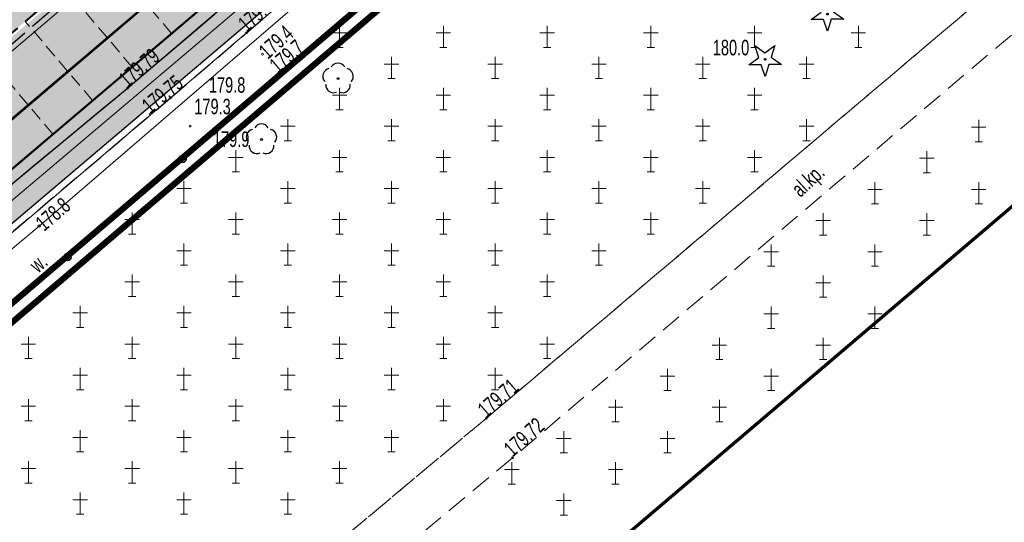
# Model space of a CAD drawing. Header units: metres. Extents: x 7429064 to 7431133, y 5709479 to 5714472.
# Tile 55 of 176: x 7429481 to 7429528, y 5709808 to 5709833. Entities that reach past the tile are written whole.
import ezdxf
from ezdxf.enums import TextEntityAlignment as Align

# ---------------------------------------------------------------- set-up
doc = ezdxf.new("R2010")
doc.units = ezdxf.units.M
for name, pattern in [('1', [0]), ('2_KTCR01', [1.5, 1, -0.5]), ('2_KTCR02', [1.5, 1, -0.5]), ('2_KTJZ01', [2, 1.5, -0.5]), ('2_KTKR01', [0]), ('2_KTPL01', [2, 1.5, -0.5]), ('2_PTCM', [1.5, 1, -0.5]), ('3_KTCR01', [1.5, 1, -0.5]), ('3_KTCR02', [1.5, 1, -0.5]), ('3_KTJZ01', [2, 1.5, -0.5]), ('3_KTKR01', [0]), ('3_KTPL01', [2, 1.5, -0.5]), ('3_PTCM', [1.5, 1, -0.5]), ('3_PTRW02', [0]), ('4_SUPE_01', [0]), ('4_SUPT_01', [0]), ('4_SUPW_01', [0]), ('7_1', [0]), ('7_SUPE_01', [0]), ('7_SUPT_01', [0]), ('7_SUPW_01', [0]), ('DASHED2', [0.375, 0.25, -0.125]), ('HIDDEN', [0.375, 0.25, -0.125])]:
    doc.linetypes.add(name, pattern=pattern)
doc.layers.add('_1_Mapa', color=7, linetype='Continuous')
for name, color, linetype, lineweight in [('_D_7_PAS DROGOWY_PODZIAL', 1, 'Continuous', 50), ('_D_7_TEREN NIEZBEDNY DLA OB_BUD', 252, 'HIDDEN', 50), ('_D_8_Wymiary', 7, 'Continuous', 20), ('D_1_LINIA_KRAWĘŻNIK_BET_20_30 WYN 0-2 CM', 5, 'HIDDEN', 40), ('D_1_LINIA_KRAWĘŻNIK_BET_20_30 WYN 12 CM - III', 7, 'Continuous', 50), ('Dr-Krawędż nawierzchni', 250, 'DASHED2', 18), ('KTCR_E_T_0', 252, 'Continuous', 15), ('KTCR_L_0', 252, '2_KTCR01', 18), ('KTCR_L_1', 252, '2_KTCR02', 30), ('KTJZ_L_0', 252, '2_KTJZ01', 30), ('KTKR_L_0', 252, '2_KTKR01', 30), ('KTOK_L_4', 252, 'Continuous', 35), ('KTPL_L_0', 252, '2_KTPL01', 30), ('OBOP_T_0', 82, 'Continuous', 30), ('OBOP_T_1', 82, 'Continuous', 30), ('PTCM_L_0', 252, '2_PTCM', 18), ('PTRW_E_T_0', 252, 'Continuous', 15), ('PTRW_L_1', 252, 'Continuous', 18), ('RTPW_T_0', 252, 'Continuous', 15), ('RTPW_T_1', 252, 'Continuous', 15), ('SUPE_L_3', 252, '4_SUPE_01', 18), ('SUPT_L_0', 252, '4_SUPT_01', 18), ('SUPW_L_0', 252, '4_SUPW_01', 18), ('SUTT_T_0', 252, 'Continuous', 18), ('zakres', 252, 'Continuous', 70)]:
    doc.layers.add(name, color=color, linetype=linetype, lineweight=lineweight)
doc.layers.add('D_1_LINIA_OBRZEŻE_BET_6x30cm - III', color=24, linetype='Continuous', lineweight=30, transparency=0.3)
for name, color, linetype, lineweight, true_color, transparency in [('D_2_HECZ_CHODNIK_KOSTKA', 7, 'Continuous', 0, 0xf7f588, 0.35), ('D_2_HECZ_DROGI KOSTKA', 7, 'Continuous', 13, 0xffbea8, 0.3), ('D_2_HECZ_JEZDNIA KR3- NOWA KONSTRUKCJA', 7, 'Continuous', 13, 0x99e6ff, 0.3)]:
    doc.layers.add(name, color=color, linetype=linetype, lineweight=lineweight, true_color=true_color, transparency=transparency)
doc.layers.add('DZIALKA_L_0', color=7, linetype='1', lineweight=40, true_color=0x008000)
doc.styles.add('major_arial', font='arial.ttf')
doc.dimstyles.new('major_500', dxfattribs={"dimtxt": 0.8, "dimasz": 0.8, "dimexe": 0.5, "dimexo": 1, "dimgap": 0.3, "dimtad": 1, "dimzin": 1, "dimdsep": 46, "dimtxsty": 'major_arial', "dimcen": 0, "dimse1": 1, "dimse2": 1, "dimaunit": 1, "dimadec": 1, "dimazin": 0, "dimtfac": 1, "dimtix": 1, "dimtmove": 0, "dimatfit": 3, "dimfxl": 2, "dimfxlon": 1, "dimtolj": 1, "dimarcsym": 0})

# ---------------------------------------------------------------- blocks, each defined once
blk = doc.blocks.new('*D18')
at = {"layer": '_D_8_Wymiary', "color": 0, "lineweight": -2, "transparency": 16777216}
for p, q in [((7429502.828, 5709845.648), (7429501.947, 5709846.687)), ((7429478.099, 5709825.797), (7429501.66, 5709845.789)), ((7429478.047, 5709824.621), (7429477.165, 5709825.66))]:
    blk.add_line(p, q, dxfattribs=at)
at = {"layer": '_D_8_Wymiary', "color": 0, "transparency": 16777216}
for points in [[(7429501.574, 5709845.89), (7429501.746, 5709845.687), (7429502.27, 5709846.306)], [(7429478.012, 5709825.898), (7429478.185, 5709825.695), (7429477.489, 5709825.279)]]:
    blk.add_solid(points, dxfattribs=at)
at = {"layer": 'Defpoints', "color": 0, "transparency": 16777216}
for p in [(7429502.27, 5709846.306), (7429503.475, 5709844.886), (7429478.694, 5709823.859)]:
    blk.add_point(p, dxfattribs=at)
at = {"layer": '_D_8_Wymiary', "color": 0, "transparency": 16777216, "insert": (7429488.988, 5709836.843), "char_height": 0.8, "attachment_point": 5, "rotation": 40.3144, "style": 'major_arial'}
blk.add_mtext('\\A1;13szt.x2.50\\P32.50', dxfattribs=at)
blk = doc.blocks.new('3_OBOP02_01')
at = {"linetype": 'Continuous'}
blk.add_circle((0, 0), 0.045, dxfattribs=at)
for centre, start, end in [((-0.357, 0.116), 102.1445, 221.86), ((0, 0.375), 30.1401, 149.8599), ((0.357, 0.116), 318.14, 77.8555), ((-0.22, -0.303), 174.1482, 293.8542), ((0.22, -0.303), 246.1458, 5.8518)]:
    blk.add_arc(centre, 0.375, start, end, dxfattribs=at)
blk = doc.blocks.new('3_OBOP01_01')
at = {"linetype": 'Continuous'}
for p, q in [((-0.3012, 0.09375), (-0.4937, 0.6621)), ((-0.4937, 0.6621), (-0.0039, 0.31545)), ((-0.0039, 0.31545), (0.4771, 0.67415)), ((0.4771, 0.67415), (0.2988, 0.1012)), ((-0.78225, -0.26495), (-0.3012, 0.09375)), ((0.2988, 0.1012), (0.7886, -0.24545)), ((-0.18225, -0.2575), (-0.78225, -0.26495)), ((0.01025, -0.82585), (-0.18225, -0.2575)), ((0.1886, -0.2529), (0.01025, -0.82585)), ((0.7886, -0.24545), (0.1886, -0.2529))]:
    blk.add_line(p, q, dxfattribs=at)
blk.add_circle((0, 0), 0.045, dxfattribs=at)
blk = doc.blocks.new('3_PTCM01')
at = {"linetype": 'Continuous'}
for p, q in [((0, 0.525), (0, -0.525)), ((0.35, 0.175), (-0.35, 0.175)), ((-0.175, -0.525), (0.175, -0.525))]:
    blk.add_line(p, q, dxfattribs=at)
blk = doc.blocks.new('3_RTPW01')
at = {"linetype": 'Continuous'}
blk.add_circle((0, 0), 0.045, dxfattribs=at)
blk = doc.blocks.new('3_RTPW02')
at = {"linetype": 'Continuous'}
blk.add_circle((0, 0), 0.045, dxfattribs=at)
blk = doc.blocks.new('7_SUPS01_07')
at = {"linetype": 'Continuous'}
blk.add_circle((0, 0), 0.0625, dxfattribs=at)
blk = doc.blocks.new('X-ref_MDCP_Szara')
at = {"layer": 'DZIALKA_L_0', "linetype": '1'}
blk.add_line((7429408.88, 5709766.76), (7429668.8, 5709988.15), dxfattribs=at)
at = {"layer": 'KTCR_L_0', "linetype": '3_KTCR01'}
for p, q in [((7429503.393, 5709813.388), (7429575.605, 5709874.55)), ((7429576.755, 5709872.605), (7429504.66, 5709811.491)), ((7429472.388, 5709787.487), (7429503.393, 5709813.388)), ((7429504.66, 5709811.491), (7429473.729, 5709785.643))]:
    blk.add_line(p, q, dxfattribs=at)
at = {"layer": 'KTCR_L_1', "linetype": '3_KTCR02'}
for p, q in [((7429491.84, 5709831.98), (7429506.629, 5709844.529)), ((7429486.103, 5709829.306), (7429490.7, 5709833.22)), ((7429488.174, 5709828.838), (7429491.84, 5709831.98)), ((7429478.499, 5709823.007), (7429486.103, 5709829.306)), ((7429477.183, 5709819.516), (7429488.174, 5709828.838))]:
    blk.add_line(p, q, dxfattribs=at)
at = {"layer": 'KTJZ_L_0', "linetype": '3_KTJZ01'}
blk.add_line((7429487.22, 5709837.17), (7429463.98, 5709817.21), dxfattribs=at)
at = {"layer": 'KTKR_L_0', "linetype": '3_KTKR01'}
for p, q in [((7429486.103, 5709829.306), (7429490.7, 5709833.22)), ((7429478.499, 5709823.007), (7429486.103, 5709829.306))]:
    blk.add_line(p, q, dxfattribs=at)
at = {"layer": 'KTOK_L_4'}
for p, q in [((7429494.29, 5709830.62), (7429499.806, 5709835.34)), ((7429488.752, 5709825.892), (7429494.29, 5709830.62)), ((7429483.214, 5709821.164), (7429488.752, 5709825.892)), ((7429477.676, 5709816.436), (7429483.214, 5709821.164))]:
    blk.add_line(p, q, dxfattribs=at)
for centre in [(7429488.752, 5709825.892), (7429483.214, 5709821.164)]:
    blk.add_circle(centre, 0.17, dxfattribs=at)
at = {"layer": 'KTPL_L_0', "linetype": '3_KTPL01'}
for p, q in [((7429487.22, 5709837.17), (7429463.98, 5709817.21)), ((7429486.103, 5709829.306), (7429490.7, 5709833.22)), ((7429478.499, 5709823.007), (7429486.103, 5709829.306))]:
    blk.add_line(p, q, dxfattribs=at)
at = {"layer": 'PTCM_L_0', "linetype": '3_PTCM'}
for p, q in [((7429494.29, 5709830.62), (7429571.52, 5709896.7)), ((7429575.605, 5709874.55), (7429503.393, 5709813.388)), ((7429576.755, 5709872.605), (7429504.66, 5709811.491)), ((7429438.91, 5709783.34), (7429494.29, 5709830.62)), ((7429503.393, 5709813.388), (7429472.388, 5709787.487)), ((7429504.66, 5709811.491), (7429473.729, 5709785.643))]:
    blk.add_line(p, q, dxfattribs=at)
at = {"layer": 'PTRW_L_1', "linetype": '3_PTRW02'}
for p, q in [((7429491.84, 5709831.98), (7429506.629, 5709844.529)), ((7429508.391, 5709842.82), (7429493.35, 5709829.99)), ((7429488.174, 5709828.838), (7429491.84, 5709831.98)), ((7429493.35, 5709829.99), (7429489.756, 5709826.899)), ((7429475.944, 5709818.444), (7429488.174, 5709828.838)), ((7429489.756, 5709826.899), (7429477.326, 5709816.255))]:
    blk.add_line(p, q, dxfattribs=at)
at = {"layer": 'SUPE_L_3', "linetype": '7_SUPE_01'}
blk.add_line((7429478.4, 5709822.09), (7429505.79, 5709845.28), dxfattribs=at)
at = {"layer": 'SUPT_L_0', "linetype": '7_SUPT_01'}
for p, q in [((7429481.84, 5709822.66), (7429519.43, 5709854.98)), ((7429444.55, 5709791.2), (7429481.84, 5709822.66))]:
    blk.add_line(p, q, dxfattribs=at)
at = {"layer": 'SUPW_L_0', "linetype": '7_SUPW_01'}
blk.add_line((7429369.46, 5709736.3), (7429593.18, 5709927.23), dxfattribs=at)
at = {"layer": 'SUPW_L_0', "linetype": '7_1'}
blk.add_line((7429369.46, 5709736.3), (7429593.18, 5709927.23), dxfattribs=at)
at = {"layer": 'zakres', "linetype": 'Continuous', "lineweight": 70, "flags": 128}
blk.add_lwpolyline([(7429664.145, 5709938.943), (7429404.226, 5709717.554)], dxfattribs=at)
at = {"layer": 'OBOP_T_0'}
for p in [(7429519.833, 5709832.878), (7429516.827, 5709830.695)]:
    blk.add_blockref('3_OBOP01_01', p, dxfattribs=at)
at = {"layer": 'OBOP_T_1'}
for p in [(7429496.248, 5709829.764), (7429492.56, 5709826.83)]:
    blk.add_blockref('3_OBOP02_01', p, dxfattribs=at)
at = {"layer": 'PTCM_L_0'}
for p in [(7429496.325, 5709831.793), (7429501.325, 5709831.793), (7429506.325, 5709831.793), (7429511.325, 5709831.793), (7429516.325, 5709831.793), (7429521.325, 5709831.793), (7429498.825, 5709830.293), (7429503.825, 5709830.293), (7429508.825, 5709830.293), (7429513.825, 5709830.293), (7429518.825, 5709830.293), (7429496.325, 5709828.793), (7429501.325, 5709828.793), (7429506.325, 5709828.793), (7429511.325, 5709828.793), (7429516.325, 5709828.793), (7429493.825, 5709827.293), (7429498.825, 5709827.293), (7429503.825, 5709827.293), (7429508.825, 5709827.293), (7429513.825, 5709827.293), (7429518.825, 5709827.293), (7429527.127, 5709827.248), (7429491.325, 5709825.793), (7429496.325, 5709825.793), (7429501.325, 5709825.793), (7429506.325, 5709825.793), (7429511.325, 5709825.793), (7429516.325, 5709825.793), (7429524.627, 5709825.748), (7429488.825, 5709824.293), (7429493.825, 5709824.293), (7429498.825, 5709824.293), (7429503.825, 5709824.293), (7429508.825, 5709824.293), (7429513.825, 5709824.293), (7429522.127, 5709824.248), (7429527.127, 5709824.248), (7429486.325, 5709822.793), (7429491.325, 5709822.793), (7429496.325, 5709822.793), (7429501.325, 5709822.793), (7429506.325, 5709822.793), (7429511.325, 5709822.793), (7429519.627, 5709822.748), (7429524.627, 5709822.748), (7429488.825, 5709821.293), (7429493.825, 5709821.293), (7429498.825, 5709821.293), (7429503.825, 5709821.293), (7429508.825, 5709821.293), (7429517.127, 5709821.248), (7429522.127, 5709821.248), (7429486.325, 5709819.793), (7429491.325, 5709819.793), (7429496.325, 5709819.793), (7429501.325, 5709819.793), (7429506.325, 5709819.793), (7429519.627, 5709819.748), (7429483.825, 5709818.293), (7429488.825, 5709818.293), (7429493.825, 5709818.293), (7429498.825, 5709818.293), (7429503.825, 5709818.293), (7429517.127, 5709818.248), (7429522.127, 5709818.248), (7429481.325, 5709816.793), (7429486.325, 5709816.793), (7429491.325, 5709816.793), (7429496.325, 5709816.793), (7429501.325, 5709816.793), (7429506.325, 5709816.793), (7429514.627, 5709816.748), (7429519.627, 5709816.748), (7429483.825, 5709815.293), (7429488.825, 5709815.293), (7429493.825, 5709815.293), (7429498.825, 5709815.293), (7429503.825, 5709815.293), (7429512.127, 5709815.248), (7429517.127, 5709815.248), (7429481.325, 5709813.793), (7429486.325, 5709813.793), (7429491.325, 5709813.793), (7429496.325, 5709813.793), (7429501.325, 5709813.793), (7429509.627, 5709813.748), (7429514.627, 5709813.748), (7429483.825, 5709812.293), (7429488.825, 5709812.293), (7429493.825, 5709812.293), (7429498.825, 5709812.293), (7429507.127, 5709812.248), (7429512.127, 5709812.248), (7429481.325, 5709810.793), (7429486.325, 5709810.793), (7429491.325, 5709810.793), (7429496.325, 5709810.793), (7429504.627, 5709810.748), (7429509.627, 5709810.748), (7429483.825, 5709809.293), (7429488.825, 5709809.293), (7429493.825, 5709809.293), (7429507.127, 5709809.248)]:
    blk.add_blockref('3_PTCM01', p, dxfattribs=at)
at = {"layer": 'RTPW_T_0'}
for p in [(7429492.61, 5709830.94), (7429516.827, 5709830.695), (7429493.35, 5709829.99), (7429488.174, 5709828.838), (7429489.125, 5709827.479), (7429489.756, 5709826.899)]:
    blk.add_blockref('3_RTPW01', p, dxfattribs=at)
at = {"layer": 'RTPW_T_1'}
for p in [(7429491.84, 5709831.98), (7429486.103, 5709829.306), (7429487.195, 5709828.047), (7429503.393, 5709813.388), (7429504.66, 5709811.491)]:
    blk.add_blockref('3_RTPW02', p, dxfattribs=at)
at = {"layer": 'SUTT_T_0'}
blk.add_blockref('7_SUPS01_07', (7429481.84, 5709822.66), dxfattribs=at)
at = {"layer": 'KTCR_E_T_0', "width": 0.7}
blk.add_text('al.kp.', height=0.75, rotation=42.7094, dxfattribs=at).set_placement((7429518.958, 5709824.788), align=Align.MIDDLE)
at = {"layer": 'PTRW_E_T_0', "width": 0.7}
blk.add_text('w.', height=0.75, rotation=41.4552, dxfattribs=at).set_placement((7429481.81, 5709820.871), align=Align.MIDDLE)
at = {"layer": 'RTPW_T_0', "width": 0.7}
blk.add_text('179.4', height=0.75, rotation=42.1492, dxfattribs=at).set_placement((7429492.61, 5709830.94), align=Align.MIDDLE_LEFT)
blk.add_text('179.7', height=0.75, rotation=40.4652, dxfattribs=at).set_placement((7429493.35, 5709829.99))
blk.add_text('180.0', height=0.75, dxfattribs=at).set_placement((7429516.067, 5709830.888), align=Align.RIGHT)
for s, p in [('179.8', (7429490.025, 5709829.082)), ('179.3', (7429489.322, 5709828.046))]:
    blk.add_text(s, height=0.75, dxfattribs=at).set_placement(p)
blk.add_text('179.9', height=0.75, dxfattribs=at).set_placement((7429490.218, 5709827.22), align=Align.TOP_LEFT)
at = {"layer": 'RTPW_T_1', "width": 0.7}
for s, rotation, p in [('179.78', 40.315, (7429491.84, 5709831.98)), ('179.79', 41.2862, (7429486.103, 5709829.306)), ('179.75', 39.5202, (7429487.195, 5709828.047)), ('179.71', 40.9572, (7429503.393, 5709813.388)), ('179.72', 41.6948, (7429504.66, 5709811.491))]:
    blk.add_text(s, height=0.75, rotation=rotation, dxfattribs=at).set_placement(p)
at = {"layer": 'SUTT_T_0', "width": 0.7}
blk.add_text('178.8', height=0.75, rotation=40.561, dxfattribs=at).set_placement((7429481.84, 5709822.66), align=Align.MIDDLE_LEFT)

msp = doc.modelspace()

# ---------------------------------------------------------------- hatches: boundary and pattern name
at = {"layer": 'D_2_HECZ_CHODNIK_KOSTKA', "transparency": 33554585}
h = msp.add_hatch(color=256, dxfattribs=at)
h.dxf.hatch_style = 1
edge = h.paths.add_edge_path()
edge.add_line((7429611.715, 5709933.539), (7429609.355, 5709934.501))
edge.add_line((7429609.355, 5709934.501), (7429596.138, 5709923.189))
edge.add_line((7429596.138, 5709923.189), (7429592.463, 5709920.763))
edge.add_arc((7429606.237, 5709899.9), 25, 123.434, 130.559)
edge.add_line((7429589.981, 5709918.893), (7429507.49, 5709848.292))
edge.add_line((7429507.49, 5709848.292), (7429417.816, 5709772.204))
edge.add_line((7429417.816, 5709772.204), (7429413.427, 5709768.48))
edge.add_line((7429413.427, 5709768.48), (7429407.995, 5709766.13))
edge.add_line((7429407.995, 5709766.13), (7429408.287, 5709764.077))
edge.add_line((7429408.287, 5709764.077), (7429414.494, 5709766.762))
edge.add_line((7429414.494, 5709766.762), (7429508.787, 5709846.77))
edge.add_line((7429508.787, 5709846.77), (7429591.282, 5709917.374))
edge.add_arc((7429606.237, 5709899.9), 23, 123.434, 130.559, ccw=False)
edge.add_line((7429593.564, 5709919.094), (7429599.13, 5709922.769))
edge.add_line((7429599.13, 5709922.769), (7429611.715, 5709933.539))
at = {"layer": 'D_2_HECZ_DROGI KOSTKA'}
h = msp.add_hatch(color=256, dxfattribs=at)
h.dxf.hatch_style = 1
edge = h.paths.add_edge_path()
edge.add_line((7429500.983, 5709849.131), (7429474.611, 5709826.755))
edge.add_arc((7429475.228, 5709824.852), 2, 40.3144, 107.9828, ccw=False)
edge.add_line((7429476.753, 5709826.146), (7429478.694, 5709823.859))
edge.add_line((7429478.694, 5709823.859), (7429503.475, 5709844.886))
edge.add_line((7429503.475, 5709844.886), (7429501.211, 5709847.554))
edge.add_arc((7429502.355, 5709848.525), 1.5, 156.1564, 220.3144, ccw=False)
at = {"layer": 'D_2_HECZ_JEZDNIA KR3- NOWA KONSTRUKCJA'}
h = msp.add_hatch(color=256, dxfattribs=at)
h.dxf.hatch_style = 1
edge = h.paths.add_edge_path()
edge.add_arc((7429610.557, 5709990.469), 30, 310.559, 314.2935)
edge.add_arc((7429610.557, 5709990.469), 30, 314.2935, 325.3941)
edge.add_line((7429635.249, 5709973.431), (7429635.899, 5709972.672))
edge.add_line((7429635.899, 5709972.672), (7429667.702, 5709999.89))
edge.add_line((7429667.702, 5709999.89), (7429675.246, 5710006.347))
edge.add_line((7429675.246, 5710006.347), (7429712.724, 5710038.423))
edge.add_line((7429712.724, 5710038.423), (7429823.828, 5710132.378))
edge.add_line((7429823.828, 5710132.378), (7429834.316, 5710141.377))
edge.add_line((7429834.316, 5710141.377), (7429846.156, 5710151.524))
edge.add_line((7429846.156, 5710151.524), (7429850.099, 5710146.734))
edge.add_line((7429850.099, 5710146.734), (7429838.187, 5710136.85))
edge.add_line((7429838.187, 5710136.85), (7429827.698, 5710127.833))
edge.add_line((7429827.698, 5710127.833), (7429716.613, 5710033.854))
edge.add_line((7429716.613, 5710033.854), (7429633.474, 5709962.699))
edge.add_arc((7429636.726, 5709958.9), 5, 130.559, 193.2571)
edge.add_line((7429631.859, 5709957.753), (7429636.051, 5709939.958))
edge.add_line((7429636.051, 5709939.958), (7429630.653, 5709938.888))
edge.add_line((7429630.653, 5709938.888), (7429629.491, 5709943.821))
edge.add_arc((7429623.651, 5709942.445), 6, 13.2571, 130.559)
edge.add_line((7429619.749, 5709947.003), (7429619.729, 5709946.986))
edge.add_line((7429619.729, 5709946.986), (7429617.779, 5709949.265))
edge.add_line((7429617.779, 5709949.265), (7429606.383, 5709939.512))
edge.add_line((7429606.383, 5709939.512), (7429594.274, 5709929.149))
edge.add_line((7429594.274, 5709929.149), (7429594.825, 5709928.314))
edge.add_line((7429594.825, 5709928.314), (7429589.708, 5709924.935))
edge.add_arc((7429606.237, 5709899.9), 30, 123.434, 130.559)
edge.add_line((7429586.73, 5709922.692), (7429529.23, 5709873.48))
edge.add_line((7429529.23, 5709873.48), (7429502.179, 5709850.343))
edge.add_line((7429502.179, 5709850.343), (7429339.523, 5709712.33))
edge.add_arc((7429194.822, 5709882.942), 223.711, 294.66533, 310.3021, ccw=False)
edge.add_arc((7429190.304, 5709894.737), 236.317, 290.79615, 294.46753, ccw=False)
edge.add_line((7429274.207, 5709673.816), (7429245.41, 5709663.13))
edge.add_line((7429245.41, 5709663.13), (7429242.106, 5709661.907))
edge.add_line((7429242.106, 5709661.907), (7429240.354, 5709666.717))
edge.add_line((7429240.354, 5709666.717), (7429244.254, 5709668.201))
edge.add_line((7429244.254, 5709668.201), (7429272.082, 5709679.428))
edge.add_arc((7429195.246, 5709882.369), 217, 290.73736, 310.31443)
edge.add_line((7429335.641, 5709716.905), (7429500.355, 5709856.664))
edge.add_line((7429500.355, 5709856.664), (7429629.269, 5709966.997))
edge.add_line((7429629.269, 5709966.997), (7429630.064, 5709967.677))

# ---------------------------------------------------------------- linework, layer by layer
at = {"layer": '_D_7_PAS DROGOWY_PODZIAL', "ltscale": 0.2, "const_width": 0.3, "elevation": 0, "flags": 128}
msp.add_lwpolyline([(7429615.633, 5709934.224), (7429410.418, 5709759.095), (7429398.167, 5709757.635)], dxfattribs=at)
at = {"layer": '_D_7_TEREN NIEZBEDNY DLA OB_BUD', "ltscale": 10, "const_width": 0.3, "flags": 128}
msp.add_lwpolyline([(7429838.642, 5710133.498), (7429838.163, 5710130.983), (7429669.785, 5709988.07), (7429674.221, 5709982.833), (7429665.132, 5709974.906), (7429667.705, 5709971.871), (7429662.832, 5709967.707), (7429665.637, 5709964.494), (7429637.109, 5709939.516), (7429616.438, 5709933.991), (7429410.711, 5709758.425), (7429398.46, 5709756.965), (7429363.725, 5709727.377), (7429364.497, 5709726.485), (7429330.157, 5709696.304), (7429317.553, 5709687.475), (7429303.139, 5709679.24), (7429296.402, 5709677.454), (7429295.854, 5709678.755), (7429285.213, 5709675.171), (7429285.468, 5709665.629), (7429278.469, 5709665.47), (7429278.347, 5709670.061), (7429254.481, 5709660.887), (7429229.937, 5709651.368), (7429224.487, 5709665.833), (7429244.657, 5709675.131), (7429249.847, 5709679.192), (7429269.079, 5709686.95), (7429282.549, 5709692.752), (7429296.468, 5709699.803), (7429307.464, 5709706.348), (7429318.986, 5709714.248), (7429330.313, 5709723.204), (7429495.004, 5709862.943), (7429615.273, 5709965.877), (7429632.42, 5709989.108), (7429648.373, 5710002.762), (7429661.377, 5710006.8), (7429669.911, 5710012.64), (7429707.476, 5710044.593), (7429834.508, 5710152.316), (7429838.121, 5710158.939), (7429844.755, 5710193.28), (7429843.741, 5710206.48), (7429852.314, 5710203.598), (7429849.368, 5710188.375), (7429850.227, 5710185.684), (7429848.746, 5710185.163), (7429846.827, 5710175.247), (7429842.58, 5710153.283), (7429856.534, 5710164.104), (7429864.199, 5710154.59)], close=True, dxfattribs=at)
at = {"layer": 'D_1_LINIA_KRAWĘŻNIK_BET_20_30 WYN 0-2 CM', "ltscale": 4, "flags": 128}
msp.add_lwpolyline([(7429501.384, 5709849.669), (7429473.938, 5709826.381)], dxfattribs=at)
at = {"layer": 'D_1_LINIA_KRAWĘŻNIK_BET_20_30 WYN 12 CM - III', "flags": 128}
msp.add_lwpolyline([(7429478.694, 5709823.859), (7429503.475, 5709844.886)], dxfattribs=at)
at = {"layer": 'D_1_LINIA_OBRZEŻE_BET_6x30cm - III', "flags": 128}
msp.add_lwpolyline([(7429408.287, 5709764.077), (7429414.494, 5709766.762), (7429508.787, 5709846.77), (7429591.282, 5709917.374, -0.031099), (7429593.564, 5709919.094), (7429599.13, 5709922.769), (7429611.715, 5709933.539), (7429615.743, 5709934.682), (7429615.845, 5709934.277)], format="xyb", dxfattribs=at)
at = {"layer": 'Dr-Krawędż nawierzchni', "ltscale": 2.5, "flags": 128}
for points in [[(7429488.225, 5709831.946), (7429484.99, 5709835.759)], [(7429486.319, 5709830.329), (7429483.084, 5709834.141)], [(7429484.413, 5709828.711), (7429481.178, 5709832.524)], [(7429482.507, 5709827.094), (7429479.272, 5709830.906)]]:
    msp.add_lwpolyline(points, dxfattribs=at)

# ---------------------------------------------------------------- block references
at = {"layer": '_1_Mapa'}
msp.add_blockref('X-ref_MDCP_Szara', (0, 0), dxfattribs=at)

# ---------------------------------------------------------------- dimensions: what is measured, and where the dimension line sits
at = {"layer": '_D_8_Wymiary'}
dim = msp.add_aligned_dim(p1=(7429478.694, 5709823.859), p2=(7429503.475, 5709844.886), distance=1.863, text='13szt.x2.50\\P<>', dimstyle='major_500', override={"dimse1": 0, "dimse2": 0}, dxfattribs=at)
dim.commit()
dim.dimension.update_dxf_attribs({"geometry": '*D18', "text_midpoint": (7429488.988, 5709836.843)})

doc.saveas('drawing.dxf')
